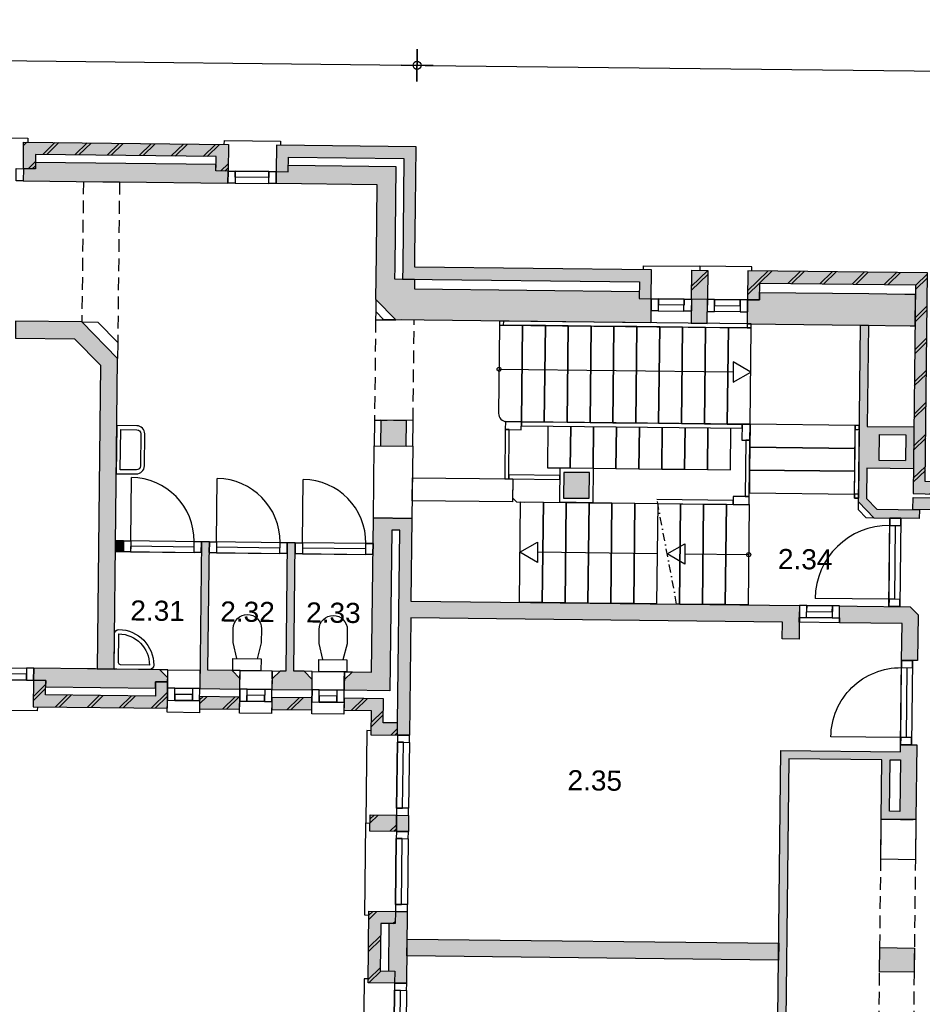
# Model space of a CAD drawing. Header units: millimetres. Extents: x -5500 to 79887, y -71178 to 5500.
# Tile 13 of 14: x 56646 to 67891, y -18722 to -6458. Entities that reach past the tile are written whole.
import ezdxf

# ---------------------------------------------------------------- set-up
doc = ezdxf.new("R2010")
doc.units = ezdxf.units.MM
doc.header["$LTSCALE"] = 100
doc.linetypes.add('2e verdieping_deel 2$0$DASHDOT', pattern=[1, 0.5, -0.25, 0, -0.25])
doc.linetypes.add('2e verdieping_deel 2$0$DASHED2', pattern=[9.525, 6.35, -3.175])
for name, color, linetype in [('2e verdieping_deel 2$0$A--A21--_BUITENWAND', 9, 'Continuous'), ('2e verdieping_deel 2$0$A--L74--', 7, 'Continuous'), ('2e verdieping_deel 2$0$A--T$1A_0_25MM', 4, 'Continuous'), ('2e verdieping_deel 2$1$A--A22--_BINNENWAND', 9, 'Continuous'), ('2e verdieping_deel 2$1$A--L21--_BUITENWAND', 2, 'Continuous'), ('2e verdieping_deel 2$1$A--L22--_BINNENWAND', 2, 'Continuous'), ('2e verdieping_deel 2$1$A--L24--_TRAPPEN', 1, 'Continuous'), ('2e verdieping_deel 2$1$A--L31--_BUITENKOZIJN', 1, 'Continuous'), ('A--M$1A_MAATVOERING', 1, 'Continuous')]:
    doc.layers.add(name, color=color, linetype=linetype)
doc.styles.add('2e verdieping_deel 2$0$TEXT-0_25', font='arial.ttf', dxfattribs={"height": 250})
doc.styles.add('TEXT-0_20', font='arial.ttf', dxfattribs={"height": 200})
doc.dimstyles.new('DIM-2', dxfattribs={"dimscale": 100, "dimtxt": 2, "dimasz": 1, "dimexe": 0, "dimexo": 0, "dimgap": 0, "dimtad": 0, "dimdec": 0, "dimzin": 0, "dimdsep": 46, "dimtxsty": 'TEXT-0_20', "dimblk1": 'MAATPUNT', "dimblk2": 'MAATPUNT', "dimsah": 1, "dimcen": 0, "dimse1": 1, "dimse2": 1, "dimclrd": 9, "dimclre": 1, "dimclrt": 2, "dimazin": 0, "dimtfac": 0.75, "dimtdec": 0, "dimtix": 1, "dimtmove": 2, "dimatfit": 3, "dimfxl": 1, "dimtvp": 1, "dimtolj": 1, "dimtzin": 0, "dimarcsym": 0})
pattern_1 = [(44.3514, (28751.47, -32919.44), (-197.7232, 202.2513), []), (44.3514, (28801.47, -32920), (-197.7232, 202.2513), [])]

# ---------------------------------------------------------------- blocks, each defined once
blk = doc.blocks.new('MAATPUNT')
at = {"color": 9, "linetype": 'Continuous'}
for p, q in [((0, 2), (0, -2)), ((-2, 0), (2, 0))]:
    blk.add_line(p, q, dxfattribs=at)
at = {"color": 1, "linetype": 'Continuous'}
blk.add_circle((0, 0), 0.5, dxfattribs=at)
blk = doc.blocks.new('*D410')
at = {"layer": 'A--M$1A_MAATVOERING', "color": 9, "lineweight": -2}
blk.add_line((29149, -6659), (61497, -7025), dxfattribs=at)
at = {"layer": 'A--M$1A_MAATVOERING', "color": 9, "lineweight": -2, "xscale": 100, "yscale": 100, "zscale": 100}
for p, rotation in [((29049, -6658), 179.351396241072), ((61597, -7026), 359.351396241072)]:
    blk.add_blockref('MAATPUNT', p, dxfattribs=dict(at, rotation=rotation))
at = {"layer": 'A--M$1A_MAATVOERING', "color": 2, "insert": (45325, -6638), "char_height": 200, "attachment_point": 5, "rotation": 359.3514, "style": 'TEXT-0_20'}
blk.add_mtext('\\A1;32550', dxfattribs=at)
blk = doc.blocks.new('*D411')
at = {"layer": 'A--M$1A_MAATVOERING', "color": 9, "lineweight": -2}
blk.add_line((61697, -7027), (78616, -7219), dxfattribs=at)
at = {"layer": 'A--M$1A_MAATVOERING', "color": 9, "lineweight": -2, "xscale": 100, "yscale": 100, "zscale": 100}
for p, rotation in [((61597, -7026), 179.351396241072), ((78716, -7220), 359.351396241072)]:
    blk.add_blockref('MAATPUNT', p, dxfattribs=dict(at, rotation=rotation))
at = {"layer": 'A--M$1A_MAATVOERING', "color": 2, "insert": (70158, -6919), "char_height": 200, "attachment_point": 5, "rotation": 359.3514, "style": 'TEXT-0_20'}
blk.add_mtext('\\A1;17120', dxfattribs=at)
blk = doc.blocks.new('2e verdieping_deel 2$0$bu_koz_1000_2')
at = {"layer": '2e verdieping_deel 2$1$A--L31--_BUITENKOZIJN', "color": 1}
blk.add_lwpolyline([(0, -150), (0, 0)], dxfattribs=at)
for points in [[(0, 0), (0, -150), (90, -150), (90, 0)], [(90, 0), (910, 0), (910, -150), (90, -150)], [(910, 0), (910, -150), (1000, -150), (1000, 0)]]:
    blk.add_lwpolyline(points, close=True, dxfattribs=at)
at = {"layer": '2e verdieping_deel 2$1$A--L31--_BUITENKOZIJN', "color": 9}
blk.add_lwpolyline([(90, -150), (910, -150), (910, -75), (90, -75)], close=True, dxfattribs=at)
blk = doc.blocks.new('2e verdieping_deel 2$0$bi_d_koz_1100')
at = {"layer": '2e verdieping_deel 2$1$A--L31--_BUITENKOZIJN', "color": 9}
blk.add_lwpolyline([(0, -135), (-1100, -135), (-1100, 0), (0, 0)], close=True, dxfattribs=at)
at = {"layer": '2e verdieping_deel 2$1$A--L31--_BUITENKOZIJN', "color": 1}
for points in [[(-1010, -135), (-1010, 0), (-1100, 0), (-1100, -135)], [(0, -135), (0, 0), (-90, 0), (-90, -135)], [(-1010, -135), (-1010, -67.5), (-90, -67.5), (-90, -135)]]:
    blk.add_lwpolyline(points, close=True, dxfattribs=at)
at = {"layer": '2e verdieping_deel 2$1$A--L31--_BUITENKOZIJN', "color": 9}
blk.add_lwpolyline([(-90, -135), (-90, -1055)], dxfattribs=at)
blk.add_arc((-90, -135), 920, 180, 270, dxfattribs=at)
blk = doc.blocks.new('2e verdieping_deel 2$0$bi_d_koz_1050')
at = {"layer": '2e verdieping_deel 2$1$A--L31--_BUITENKOZIJN', "color": 1}
for points in [[(-135, 0), (0, 0), (0, -90), (-135, -90)], [(-135, -960), (-67.5, -960), (-67.5, -90), (-135, -90)], [(-135, -960), (0, -960), (0, -1050), (-135, -1050)]]:
    blk.add_lwpolyline(points, close=True, dxfattribs=at)
at = {"layer": '2e verdieping_deel 2$1$A--L31--_BUITENKOZIJN', "color": 9}
blk.add_lwpolyline([(-135, 0), (-135, -1050), (0, -1050), (0, 0)], close=True, dxfattribs=at)
blk.add_lwpolyline([(-135, -90), (-1005, -90)], dxfattribs=at)
blk.add_arc((-135, -90), 870, 180, 270, dxfattribs=at)
blk = doc.blocks.new('2e verdieping_deel 2$0$74P-WT-H1')
at = {"layer": '2e verdieping_deel 2$0$A--L74--', "color": 1, "linetype": 'Continuous'}
for points in [[(0, 0), (440, 0, -0.41), (495, -55, -0.41), (55, -495, -0.41), (0, -440)], [(55, -80, -0.41), (80, -55), (440, -55, -0.41), (55, -440)]]:
    blk.add_lwpolyline(points, format="xyb", close=True, dxfattribs=at)
blk = doc.blocks.new('2e verdieping_deel 2$0$74P-WC')
at = {"layer": '2e verdieping_deel 2$0$A--L74--', "color": 1, "linetype": 'Continuous'}
blk.add_lwpolyline([(-175, 0), (175, 0), (175, -150), (-175, -150)], close=True, dxfattribs=at)
blk.add_lwpolyline([(125, -150), (175, -350), (175, -525, -1), (-175, -525), (-175, -350), (-125, -150)], format="xyb", dxfattribs=at)

msp = doc.modelspace()

# ---------------------------------------------------------------- hatches: boundary and pattern name
at = {"layer": '2e verdieping_deel 2$0$A--A21--_BUITENWAND'}
h = msp.add_hatch(dxfattribs=at)
h.set_pattern_fill('BAKSTEEN', color=256, scale=100, angle=359.3514, style=0)
h.set_pattern_definition(pattern_1)
h.paths.add_polyline_path([(59245.4, -8013), (56695.5, -7984.2), (56691.8, -8314.2), (56841.8, -8315.8), (56843.8, -8135.9), (59093.7, -8161.3), (59091.6, -8341.3), (59241.6, -8343)])
for points in [[(59245.4, -8013), (56695.5, -7984.2), (56691.8, -8314.2), (56841.8, -8315.8), (56843.8, -8135.9), (59093.7, -8161.3), (59091.6, -8341.3), (59241.6, -8343)], [(61418.2, -9537.7), (61416.6, -9687.7), (61566.5, -9689.4), (64366.4, -9721.1), (64365, -9841.1), (64364, -9931.1), (64514, -9932.8), (64518.1, -9572.8), (64418.1, -9571.7), (61568.2, -9539.4), (61569.9, -9389.4), (61576.7, -8789.5), (61585.2, -8039.5), (59895.3, -8020.4), (59845.3, -8019.8), (59841.6, -8349.8), (59991.6, -8351.5), (59992.5, -8271.5), (59993.6, -8171.5), (61433.5, -8187.8)], [(65218, -9580.7), (65018, -9578.5), (65013.9, -9938.5), (65213.9, -9940.7)], [(67926.7, -12361.6), (68456.7, -12367.6), (68458.4, -12217.6), (67928.4, -12211.6), (67957.8, -9611.8), (65718, -9586.4), (65713.9, -9946.4), (65863.9, -9948.1), (65866.3, -9738.1), (67806.1, -9760.1), (67776.7, -12359.9)], [(56819.7, -14686), (56815.9, -15016), (58485.8, -15034.9), (58489.6, -14704.9), (58339.6, -14703.2), (58337.5, -14883.2), (56967.6, -14867.7), (56969.7, -14687.7)], [(58887.5, -14889.4), (58885.8, -15039.4), (59385.8, -15045.1), (59387.5, -14895.1)], [(59787.4, -14899.6), (59785.8, -15049.6), (60285.7, -15055.3), (60287.4, -14905.3)], [(61022.3, -15363.6), (61352.3, -15367.4), (61354, -15217.4), (61174, -15215.3), (61177.4, -14915.4), (60687.4, -14909.8), (60685.7, -15059.8), (61025.7, -15063.6)], [(61340.9, -16367.3), (61011, -16363.6), (61008.7, -16563.5), (61338.7, -16567.3)], [(60987.3, -18453.4), (61317.3, -18457.2), (61319, -18307.2), (61139, -18305.1), (61145.7, -17715.2), (61325.7, -17717.2), (61327.3, -17567.2), (60997.4, -17563.5)]]:
    msp.add_hatch(color=8, dxfattribs=at).paths.add_polyline_path(points)
h = msp.add_hatch(dxfattribs=at)
h.set_pattern_fill('BAKSTEEN', color=256, scale=100, angle=359.3514, style=0)
h.set_pattern_definition([(44.3514, (29201.45, -32924.54), (-197.7232, 202.2513), []), (44.3514, (29251.44, -32925.1), (-197.7232, 202.2513), [])])
h.paths.add_polyline_path([(65218, -9580.7), (65018, -9578.5), (65013.9, -9938.5), (65213.9, -9940.7)])
h = msp.add_hatch(dxfattribs=at)
h.set_pattern_fill('BAKSTEEN', color=256, scale=100, angle=359.3514, style=0)
h.set_pattern_definition(pattern_1)
h.paths.add_polyline_path([(67926.7, -12361.6), (68456.7, -12367.6), (68458.4, -12217.6), (67928.4, -12211.6), (67957.8, -9611.8), (65718, -9586.4), (65713.9, -9946.4), (65863.9, -9948.1), (65866.3, -9738.1), (67806.1, -9760.1), (67776.7, -12359.9)])
h = msp.add_hatch(dxfattribs=at)
h.set_pattern_fill('BAKSTEEN', color=256, scale=100, angle=359.3514, style=0)
h.set_pattern_definition([(44.3514, (36660.97, -33008.98), (-197.7232, 202.2513), []), (44.3514, (36710.96, -33009.55), (-197.7232, 202.2513), [])])
h.paths.add_polyline_path([(56819.7, -14686), (56815.9, -15016), (58485.8, -15034.9), (58489.6, -14704.9), (58339.6, -14703.2), (58337.5, -14883.2), (56967.6, -14867.7), (56969.7, -14687.7)])
h = msp.add_hatch(dxfattribs=at)
h.set_pattern_fill('BAKSTEEN', color=256, scale=100, angle=359.3514, style=0)
h.set_pattern_definition(pattern_1)
h.paths.add_polyline_path([(58887.5, -14889.4), (58885.8, -15039.4), (59385.8, -15045.1), (59387.5, -14895.1)])
h = msp.add_hatch(dxfattribs=at)
h.set_pattern_fill('BAKSTEEN', color=256, scale=100, angle=359.3514, style=0)
h.set_pattern_definition(pattern_1)
h.paths.add_polyline_path([(59787.4, -14899.6), (59785.8, -15049.6), (60285.7, -15055.3), (60287.4, -14905.3)])
h = msp.add_hatch(dxfattribs=at)
h.set_pattern_fill('BAKSTEEN', color=256, scale=100, angle=359.3514, style=0)
h.set_pattern_definition(pattern_1)
h.paths.add_polyline_path([(60687.4, -14909.8), (60685.7, -15059.8), (61025.7, -15063.6), (61022.3, -15363.6), (61352.3, -15367.4), (61354, -15217.4), (61174, -15215.3), (61177.4, -14915.4)])
h = msp.add_hatch(dxfattribs=at)
h.set_pattern_fill('BAKSTEEN', color=256, scale=100, angle=359.3514, style=0)
h.set_pattern_definition(pattern_1)
h.paths.add_polyline_path([(61340.9, -16367.3), (61011, -16363.6), (61008.7, -16563.5), (61338.7, -16567.3)])
h = msp.add_hatch(dxfattribs=at)
h.set_pattern_fill('BAKSTEEN', color=256, scale=100, angle=359.3514, style=0)
h.set_pattern_definition(pattern_1)
h.paths.add_polyline_path([(60987.3, -18453.4), (61317.3, -18457.2), (61319, -18307.2), (61139, -18305.1), (61145.7, -17715.2), (61325.7, -17717.2), (61327.3, -17567.2), (60997.4, -17563.5)])
at = {"layer": '2e verdieping_deel 2$1$A--A22--_BINNENWAND'}
for points in [[(56691.8, -8314.2), (56690.1, -8464.1), (57680, -8475.3), (57890, -8477.7), (59239.9, -8493), (59241.6, -8343), (59091.6, -8341.3), (59092.5, -8261.3), (56842.7, -8235.9), (56841.8, -8315.8)], [(61566.5, -9689.4), (61416.6, -9687.7), (61316.6, -9686.6), (61318.3, -9536.6), (61332.4, -8286.7), (59992.5, -8271.5), (59991.6, -8351.5), (59841.6, -8349.8), (59839.9, -8499.8), (61099.8, -8514.1), (61090, -9384), (61083.6, -9944), (61330.8, -10196.8), (61560.8, -10199.4), (62625.7, -10211.4), (62675.7, -10212), (64510.6, -10232.8), (64512.3, -10082.8), (64514, -9932.8), (64364, -9931.1), (64365, -9841.1), (61565.2, -9809.4)], [(65713.9, -9946.4), (65710.5, -10246.4), (67120.4, -10262.3), (67740.4, -10269.3), (67800.4, -10270), (67804.8, -9880.1), (67674.8, -9878.6), (67224.8, -9873.5), (65864.9, -9858.1), (65863.9, -9948.1)], [(65013.9, -9938.5), (65010.5, -10238.4), (65210.5, -10240.7), (65213.9, -9940.7)], [(56592.9, -10423.2), (57330.9, -10431.5), (57654.1, -10762.2), (57611.3, -14545), (57821.3, -14547.3), (57865.1, -10677.6), (57420.2, -10222.5), (56595.3, -10213.2)], [(61146.6, -11444.8), (61143, -11764.8), (61463, -11768.4), (61466.6, -11448.4)], [(63740.8, -12419.2), (63744.4, -12099.2), (63424.4, -12095.6), (63420.8, -12415.6)], [(68456.1, -12417.6), (68456.7, -12367.6), (68306.7, -12365.9), (68306.1, -12415.9), (67776.1, -12409.9), (67774.4, -12559.9), (67854.4, -12560.8), (68404.4, -12567), (68454.4, -12567.6)], [(61352.3, -15367.4), (61502.2, -15369.1), (61518.8, -13909.2), (66148.5, -13961.6), (66146.1, -14171.5), (66356.1, -14173.9), (66358.5, -13963.9), (66359.1, -13903.9), (66360.8, -13754), (65720.9, -13746.7), (65435.9, -13743.5), (65150.9, -13740.3), (64865.9, -13737), (64830.9, -13736.6), (64581, -13733.8), (64296, -13730.6), (64011, -13727.4), (63726, -13724.1), (63441, -13720.9), (63156, -13717.7), (62871.1, -13714.4), (61521.1, -13699.2), (61532.8, -12669.2), (61052.8, -12663.8), (61049.2, -12983.8), (61047.7, -13118.8), (61031.1, -14583.7), (60791.1, -14581), (60690, -14679.8), (60688.5, -14809.8), (61258.5, -14816.3), (61281.1, -12816.4), (61381.1, -12817.5), (61354, -15217.4)], [(57939.4, -12948.6), (57839.4, -12947.4), (57837.9, -13082.4), (57937.9, -13083.6)], [(58909.4, -12959.6), (58888.6, -14789.4), (59388.6, -14795.1), (59390.1, -14665.1), (59291.2, -14564), (58991.2, -14560.6), (59009.3, -12960.7)], [(59979.3, -12971.7), (59961.2, -14571.6), (59891.2, -14570.8), (59790.1, -14669.6), (59788.6, -14799.6), (60288.5, -14805.3), (60290, -14675.3), (60191.2, -14574.2), (60061.2, -14572.7), (60079.3, -12972.8)], [(67610.8, -13768.1), (67475.8, -13766.6), (67080.8, -13762.1), (66860.8, -13759.6), (66859.1, -13909.6), (66858.4, -13969.6), (67638.4, -13978.4), (67633.2, -14438.4), (67768.2, -14439.9), (67833.2, -14440.7), (67839.6, -13870.7), (67740.8, -13769.6)], [(56821.4, -14536), (56819.7, -14686), (56969.7, -14687.7), (56968.8, -14767.7), (58338.7, -14783.2), (58339.6, -14703.2), (58489.6, -14704.9), (58490.1, -14654.9), (58391.3, -14553.8), (57591.3, -14544.7), (57491.3, -14543.6)], [(61490.9, -16369), (61340.9, -16367.3), (61338.7, -16567.3), (61488.7, -16569)], [(61327.3, -17567.2), (61325.7, -17717.2), (61245.7, -17716.3), (61239, -18306.3), (61319, -18307.2), (61317.3, -18457.2), (61467.3, -18458.9), (61477.3, -17568.9)], [(66103.2, -17961.3), (61473.5, -17908.9), (61471.1, -18118.9), (66100.8, -18171.3)], [(67792.6, -18020.4), (67362.7, -18015.6), (67359.3, -18315.5), (67789.2, -18320.4)]]:
    msp.add_hatch(color=256, dxfattribs=at).paths.add_polyline_path(points)
h = msp.add_hatch(color=256, dxfattribs=at)
h.paths.add_polyline_path([(67488.2, -12666.6), (67623.2, -12668.2), (67853.2, -12670.8), (67854.4, -12560.8), (67774.4, -12559.9), (67325.9, -12554.8), (67196, -12421.9), (67200.3, -12043.3), (67780.2, -12049.9), (67786.1, -11529.9), (67206.1, -11523.4), (67220.4, -10263.5), (67120.4, -10262.3), (67106.3, -11512.2), (67105.7, -11562.2), (67099, -12152.2), (67096.6, -12367.2), (67096, -12417.2), (67095.5, -12462.2), (67293.2, -12664.4)])
h.paths.add_polyline_path([(67351.4, -11945.1), (67355, -11625.1), (67685, -11628.8), (67681.4, -11948.8)], flags=16)
h = msp.add_hatch(color=256, dxfattribs=at)
h.paths.add_polyline_path([(66073.5, -20581.1), (66208.5, -20582.7), (66283.5, -20583.5), (66284.9, -20463.5), (67334.8, -20475.4), (67434.8, -20476.5), (67433.8, -20566.5), (67763.8, -20570.3), (67771.1, -19920.3), (67341.2, -19915.4), (67335.9, -20375.4), (66176, -20362.3), (66229.2, -15662.6), (67389.1, -15675.7), (67380.8, -16415.7), (67810.7, -16420.5), (67821.3, -15490.6), (67621.3, -15488.3), (67620.3, -15578.3), (66130.4, -15561.5), (66103.2, -17961.3), (66100.8, -18171.3), (66076, -20361.2), (66074.9, -20461.1)])
h.paths.add_polyline_path([(67440, -20016.6), (67570, -20018), (67565.9, -20378), (67435.9, -20376.5)], flags=16)
h.paths.add_polyline_path([(67489.1, -15676.8), (67619.1, -15678.3), (67611.9, -16318.3), (67481.9, -16316.8)], flags=16)

# ---------------------------------------------------------------- linework, layer by layer
at = {"layer": '2e verdieping_deel 2$0$A--L74--', "color": 1, "linetype": 'Continuous'}
for points in [[(57848.9, -12112.5), (58098.9, -12115.3, 0.41), (58200, -12016.5), (58204.5, -11616.5, 0.41), (58105.7, -11515.4), (57855.7, -11512.5)], [(57899.4, -12063.1), (57905.1, -11563.1), (58105.1, -11565.4, -0.41), (58154.5, -11615.9), (58150, -12015.9, -0.41), (58099.4, -12065.3)]]:
    msp.add_lwpolyline(points, format="xyb", close=True, dxfattribs=at)
at = {"layer": '2e verdieping_deel 2$1$A--L21--_BUITENWAND'}
for points in [[(56695.5, -7984.2), (59245.4, -8013), (59241.6, -8343), (59091.6, -8341.3), (59093.7, -8161.3), (56843.8, -8135.9), (56841.8, -8315.8), (56691.8, -8314.2)], [(61418.2, -9537.7), (61416.6, -9687.7), (64366.4, -9721.1), (64364, -9931.1), (64514, -9932.8), (64518.1, -9572.8), (61568.2, -9539.4), (61569.9, -9389.4), (61576.7, -8789.5), (61576.7, -8789.5), (61585.2, -8039.5), (59845.3, -8019.8), (59841.6, -8349.8), (59991.6, -8351.5), (59993.6, -8171.5), (61433.5, -8187.8)], [(56691.8, -8314.2), (56690.1, -8464.1), (57680, -8475.3), (57680, -8475.3), (57890, -8477.7), (57890, -8477.7), (59239.9, -8493), (59241.6, -8343), (59091.6, -8341.3), (59092.5, -8261.3), (56842.7, -8235.9), (56841.8, -8315.8)], [(61565.2, -9809.4), (64365, -9841.1), (64364, -9931.1), (64514, -9932.8), (64510.6, -10232.8), (61330.8, -10196.8), (61083.6, -9944), (61090, -9384), (61099.8, -8514.1), (59839.9, -8499.8), (59839.9, -8499.8), (59841.6, -8349.8), (59991.6, -8351.5), (59992.5, -8271.5), (61332.4, -8286.7), (61318.3, -9536.6), (61316.6, -9686.6), (61566.5, -9689.4)], [(65018, -9578.5), (65218, -9580.7), (65213.9, -9940.7), (65013.9, -9938.5)], [(67926.7, -12361.6), (68456.7, -12367.6), (68458.4, -12217.6), (67928.4, -12211.6), (67957.8, -9611.8), (65718, -9586.4), (65713.9, -9946.4), (65863.9, -9948.1), (65866.3, -9738.1), (67806.1, -9760.1), (67776.7, -12359.9), (67776.7, -12359.9)], [(65713.9, -9946.4), (65710.5, -10246.4), (67120.4, -10262.3), (67120.4, -10262.3), (67740.4, -10269.3), (67740.4, -10269.3), (67800.4, -10270), (67804.8, -9880.1), (67674.8, -9878.6), (67674.8, -9878.6), (67224.8, -9873.5), (67224.8, -9873.5), (65864.9, -9858.1), (65863.9, -9948.1)], [(65013.9, -9938.5), (65010.5, -10238.4), (65210.5, -10240.7), (65213.9, -9940.7)], [(56592.9, -10423.2), (57330.9, -10431.5), (57654.1, -10762.2), (57611.3, -14545), (57821.3, -14547.3), (57865.1, -10677.6), (57420.2, -10222.5), (56595.3, -10213.2)], [(61146.6, -11444.8), (61143, -11764.8), (61463, -11768.4), (61466.6, -11448.4)], [(63740.8, -12419.2), (63744.4, -12099.2), (63424.4, -12095.6), (63420.8, -12415.6)], [(68456.7, -12367.6), (68454.4, -12567.6), (67774.4, -12559.9), (67776.1, -12409.9), (68306.1, -12415.9), (68306.7, -12365.9)], [(57939.4, -12948.6), (57839.4, -12947.4), (57837.9, -13082.4), (57937.9, -13083.6)], [(58909.4, -12959.6), (58888.6, -14789.4), (59388.6, -14795.1), (59390.1, -14665.1), (59291.2, -14564), (58991.2, -14560.6), (59009.3, -12960.7)], [(59979.3, -12971.7), (59961.2, -14571.6), (59891.2, -14570.8), (59790.1, -14669.6), (59788.6, -14799.6), (60288.5, -14805.3), (60290, -14675.3), (60191.2, -14574.2), (60061.2, -14572.7), (60079.3, -12972.8)], [(66860.8, -13759.6), (67080.8, -13762.1), (67740.8, -13769.6), (67839.6, -13870.7), (67833.2, -14440.7), (67633.2, -14438.4), (67638.4, -13978.4), (66858.4, -13969.6)], [(56821.4, -14536), (56819.7, -14686), (56969.7, -14687.7), (56968.8, -14767.7), (58338.7, -14783.2), (58339.6, -14703.2), (58489.6, -14704.9), (58490.1, -14654.9), (58391.3, -14553.8), (57591.3, -14544.7), (57591.3, -14544.7), (57491.3, -14543.6), (57491.3, -14543.6)], [(56819.7, -14686), (56815.9, -15016), (58485.8, -15034.9), (58489.6, -14704.9), (58339.6, -14703.2), (58337.5, -14883.2), (56967.6, -14867.7), (56969.7, -14687.7)], [(58887.5, -14889.4), (58885.8, -15039.4), (59385.8, -15045.1), (59387.5, -14895.1)], [(59787.4, -14899.6), (59785.8, -15049.6), (60285.7, -15055.3), (60287.4, -14905.3)], [(60687.4, -14909.8), (60685.7, -15059.8), (61025.7, -15063.6), (61022.3, -15363.6), (61352.3, -15367.4), (61354, -15217.4), (61174, -15215.3), (61177.4, -14915.4), (60687.4, -14909.8)], [(66074.9, -20461.1), (66076, -20361.2), (66130.4, -15561.5), (67620.3, -15578.3), (67621.3, -15488.3), (67821.3, -15490.6), (67810.7, -16420.5), (67380.8, -16415.7), (67389.1, -15675.7), (66229.2, -15662.6), (66176, -20362.3), (67335.9, -20375.4), (67341.2, -19915.4), (67771.1, -19920.3), (67763.8, -20570.3), (67433.8, -20566.5), (67434.8, -20476.5), (67334.8, -20475.4), (66284.9, -20463.5), (66283.5, -20583.5), (66073.5, -20581.1)], [(67489.1, -15676.8), (67619.1, -15678.3), (67611.9, -16318.3), (67481.9, -16316.8)], [(61011, -16363.6), (61340.9, -16367.3), (61338.7, -16567.3), (61008.7, -16563.5)], [(61340.9, -16367.3), (61490.9, -16369), (61488.7, -16569), (61338.7, -16567.3)], [(61317.3, -18457.2), (60987.3, -18453.4), (60997.4, -17563.5), (61327.3, -17567.2), (61325.7, -17717.2), (61145.7, -17715.2), (61139, -18305.1), (61319, -18307.2)], [(61327.3, -17567.2), (61325.7, -17717.2), (61245.7, -17716.3), (61239, -18306.3), (61319, -18307.2), (61317.3, -18457.2), (61467.3, -18458.9), (61477.3, -17568.9), (61327.3, -17567.2)], [(61473.5, -17908.9), (66103.2, -17961.3), (66100.8, -18171.3), (61471.1, -18118.9)], [(67362.7, -18015.6), (67792.6, -18020.4), (67789.2, -18320.4), (67359.3, -18315.5)]]:
    msp.add_lwpolyline(points, close=True, dxfattribs=at)
at = {"layer": '2e verdieping_deel 2$1$A--L21--_BUITENWAND', "color": 9, "linetype": '2e verdieping_deel 2$0$DASHED2', "ltscale": 0.25}
for points in [[(57440.1, -8472.6), (57420.2, -10222.5)], [(57890, -8477.7), (57865.1, -10677.6)], [(61081.9, -10094), (61080.8, -10194), (61180.8, -10195.1)]]:
    msp.add_lwpolyline(points, dxfattribs=at)
at = {"layer": '2e verdieping_deel 2$1$A--L21--_BUITENWAND', "color": 1}
for points in [[(57420.2, -10222.5), (57620.2, -10224.8), (57867.4, -10477.6), (57865.1, -10677.6)], [(67293.2, -12664.4), (67193.2, -12663.3), (67094.4, -12562.2), (67095.5, -12462.2)], [(58490.1, -14654.9), (58491.3, -14554.9), (58391.3, -14553.8)], [(59390.1, -14665.1), (59391.2, -14565.1), (59291.2, -14564)], [(59790.1, -14669.6), (59791.2, -14569.6), (59891.2, -14570.8)], [(60290, -14675.3), (60291.2, -14575.3), (60191.2, -14574.2)], [(60690, -14679.8), (60691.1, -14579.8), (60791.1, -14581)]]:
    msp.add_lwpolyline(points, dxfattribs=at)
at = {"layer": '2e verdieping_deel 2$1$A--L21--_BUITENWAND', "color": 9, "linetype": '2e verdieping_deel 2$0$DASHED2', "ltscale": 0.25}
for points in [[(61066.6, -11443.9), (61546.6, -11449.3), (61560.8, -10199.4), (61080.8, -10194)], [(67380.8, -16415.7), (67810.7, -16420.5), (67771.1, -19920.3), (67341.2, -19915.4)]]:
    msp.add_lwpolyline(points, close=True, dxfattribs=at)
at = {"layer": '2e verdieping_deel 2$1$A--L21--_BUITENWAND'}
for points in [[(67780.2, -12049.9), (67200.3, -12043.3), (67196, -12421.9), (67325.9, -12554.8), (67854.4, -12560.8), (67853.2, -12670.8), (67293.2, -12664.4), (67095.5, -12462.2), (67099, -12152.2), (67120.4, -10262.3), (67220.4, -10263.5), (67206.1, -11523.4), (67786.1, -11529.9)], [(67355, -11625.1), (67351.4, -11945.1)], [(67355, -11625.1), (67685, -11628.8)], [(67685, -11628.8), (67681.4, -11948.8)], [(67351.4, -11945.1), (67681.4, -11948.8)], [(66360.8, -13754), (66356.1, -14173.9), (66146.1, -14171.5), (66148.5, -13961.6), (61518.8, -13909.2), (61502.2, -15369.1), (61352.3, -15367.4), (61354, -15217.4), (61354, -15217.4), (61381.1, -12817.5), (61281.1, -12816.4), (61258.5, -14816.3), (60688.5, -14809.8), (60690, -14679.8), (60791.1, -14581), (61031.1, -14583.7), (61052.8, -12663.8), (61532.8, -12669.2), (61521.1, -13699.2), (66360.8, -13754)]]:
    msp.add_lwpolyline(points, dxfattribs=at)
at = {"layer": '2e verdieping_deel 2$1$A--L21--_BUITENWAND', "color": 1}
for points in [[(61063, -11763.9), (61543, -11769.3), (61546.6, -11449.3), (61066.6, -11443.9)], [(61063, -11763.9), (61543, -11769.3), (61532.8, -12669.2), (61052.8, -12663.8)], [(67380.8, -16415.7), (67810.7, -16420.5), (67805.1, -16920.5), (67375.1, -16915.6)]]:
    msp.add_lwpolyline(points, close=True, dxfattribs=at)
at = {"layer": '2e verdieping_deel 2$1$A--L22--_BINNENWAND', "color": 1}
for points in [[(61083.6, -9944), (61081.9, -10094), (61180.8, -10195.1), (61330.8, -10196.8)], [(62786.9, -12313.4), (62785.8, -12413.4), (62835.2, -12464), (62935.2, -12465.1)]]:
    msp.add_lwpolyline(points, dxfattribs=at)
at = {"layer": '2e verdieping_deel 2$1$A--L24--_TRAPPEN'}
msp.add_lwpolyline([(62711.5, -11462.5), (62896.5, -11464.6), (62910.1, -10264.7), (62625.1, -10261.4), (62612.7, -11361.4, 0.4142136)], format="xyb", close=True, dxfattribs=at)
for points in [[(62675.7, -10212), (62625.7, -10211.4), (62625.1, -10261.4), (62675.1, -10262)], [(65760.5, -10246.9), (62625.7, -10211.4), (62625.1, -10261.4), (65759.9, -10296.9)], [(62896.5, -11464.6), (63181.5, -11467.8), (63195.1, -10267.9), (62910.1, -10264.7)], [(63181.5, -11467.8), (63466.5, -11471), (63480.1, -10271.1), (63195.1, -10267.9)], [(63466.5, -11471), (63751.5, -11474.3), (63765.1, -10274.3), (63480.1, -10271.1)], [(63751.5, -11474.3), (64036.5, -11477.5), (64050, -10277.6), (63765.1, -10274.3)], [(64036.5, -11477.5), (64321.4, -11480.7), (64335, -10280.8), (64050, -10277.6)], [(64321.4, -11480.7), (64606.4, -11483.9), (64620, -10284), (64335, -10280.8)], [(64606.4, -11483.9), (64891.4, -11487.2), (64905, -10287.3), (64620, -10284)], [(64891.4, -11487.2), (65176.4, -11490.4), (65190, -10290.5), (64905, -10287.3)], [(65176.4, -11490.4), (65461.4, -11493.6), (65475, -10293.7), (65190, -10290.5)], [(65461.4, -11493.6), (65746.3, -11496.9), (65759.9, -10296.9), (65475, -10293.7)], [(65760.5, -10246.9), (65710.5, -10246.4), (65709.9, -10296.4), (65759.9, -10296.9)], [(62695.4, -11562.3), (62895.4, -11564.6), (62896.5, -11464.6), (62696.5, -11462.3)], [(65646.4, -11495.7), (62896.5, -11464.6), (62896, -11514.6), (65645.8, -11545.7)], [(65646.4, -11495.7), (65644.1, -11695.7), (65744.1, -11696.8), (65746.3, -11496.9)], [(65746.3, -11496.9), (65743.1, -11781.8), (67053, -11796.7), (67056.3, -11511.7)], [(67106.3, -11512.2), (67056.3, -11511.7), (67055.7, -11561.7), (67105.7, -11562.2)], [(62738.4, -12177.8), (62745.4, -11562.9), (62695.4, -11562.3), (62688.5, -12177.3)], [(67046, -12416.6), (67055.7, -11561.7), (67105.7, -11562.2), (67096, -12417.2)], [(65736.2, -12396.8), (65744.1, -11696.8), (65694.1, -11696.3), (65686.2, -12396.2)], [(65743.1, -11781.8), (65739.9, -12066.8), (67049.8, -12081.6), (67053, -11796.7)], [(63374, -12135), (62739, -12127.9), (62738.4, -12177.8), (63373.4, -12185)], [(63790.2, -12469.8), (63795, -12049.8), (63375, -12045), (63370.2, -12465)], [(65739.9, -12066.8), (65736.7, -12351.8), (67046.6, -12366.6), (67049.8, -12081.6)], [(62788.4, -12178.4), (62785.2, -12463.4), (61535.3, -12449.2), (61538.5, -12164.3)], [(67096.6, -12367.2), (67046.6, -12366.6), (67046, -12416.6), (67096, -12417.2)], [(62885.2, -12464.5), (63170.2, -12467.8), (63156, -13717.7), (62871.1, -13714.4)], [(63170.2, -12467.8), (63455.2, -12471), (63441, -13720.9), (63156, -13717.7)], [(63455.2, -12471), (63740.2, -12474.2), (63726, -13724.1), (63441, -13720.9)], [(63740.2, -12474.2), (64025.1, -12477.4), (64011, -13727.4), (63726, -13724.1)], [(64025.1, -12477.4), (64310.1, -12480.7), (64296, -13730.6), (64011, -13727.4)], [(64310.1, -12480.7), (64595.1, -12483.9), (64581, -13733.8), (64296, -13730.6)], [(64880.1, -12487.1), (65165.1, -12490.3), (65150.9, -13740.3), (64865.9, -13737)], [(65165.1, -12490.3), (65450, -12493.6), (65435.9, -13743.5), (65150.9, -13740.3)], [(65450, -12493.6), (65735, -12496.8), (65720.9, -13746.7), (65435.9, -13743.5)], [(65736.2, -12396.8), (65536.2, -12394.5), (65535, -12494.5), (65735, -12496.8)]]:
    msp.add_lwpolyline(points, close=True, dxfattribs=at)
at = {"layer": '2e verdieping_deel 2$1$A--L24--_TRAPPEN', "color": 9}
for points in [[(65533, -10971.5), (65753.7, -10847.4), (65535.9, -10718.3)], [(63096, -13218.6), (62878.1, -13089.5), (63098.9, -12965.4)], [(64931, -13239.8), (64713.1, -13110.8), (64933.8, -12986.6)]]:
    msp.add_lwpolyline(points, close=True, dxfattribs=at)
for points in [[(62618.9, -10811.9), (65534.4, -10844.9)], [(63225.9, -11518.3), (63220.1, -12038.3), (63505, -12041.5), (63510.9, -11521.5)], [(63510.9, -11521.5), (63505, -12041.5), (63790, -12044.7), (63795.9, -11524.8)], [(63795.9, -11524.8), (63790, -12044.7), (64075, -12048), (64080.9, -11528)], [(64080.9, -11528), (64075, -12048), (64360, -12051.2), (64365.9, -11531.2)], [(64365.9, -11531.2), (64360, -12051.2), (64645, -12054.4), (64650.9, -11534.5)], [(64650.9, -11534.5), (64645, -12054.4), (64929.9, -12057.6), (64935.8, -11537.7)], [(64935.8, -11537.7), (64929.9, -12057.6), (65214.9, -12060.9), (65220.8, -11540.9)], [(65220.8, -11540.9), (65214.9, -12060.9), (65499.9, -12064.1), (65505.8, -11544.1)], [(64588, -13108.8), (63097.4, -13092)], [(65727.9, -13122.2), (64932.4, -13113.2)]]:
    msp.add_lwpolyline(points, dxfattribs=at)
at = {"layer": '2e verdieping_deel 2$1$A--L24--_TRAPPEN', "linetype": '2e verdieping_deel 2$0$DASHDOT', "ltscale": 2}
msp.add_lwpolyline([(64830.9, -13736.6), (64585.7, -12433.8)], dxfattribs=at)
at = {"layer": '2e verdieping_deel 2$1$A--L24--_TRAPPEN'}
for points in [[(64595.1, -12483.9), (65535, -12494.5), (65535.6, -12444.5), (64585.7, -12433.8)], [(64595.1, -12483.9), (64880.1, -12487.1), (64865.9, -13737), (64830.9, -13736.6)]]:
    msp.add_lwpolyline(points, dxfattribs=at)
at = {"layer": '2e verdieping_deel 2$1$A--L24--_TRAPPEN', "color": 9}
for centre in [(62618.9, -10811.4), (65728, -13121.7)]:
    msp.add_circle(centre, 25, dxfattribs=at)
at = {"layer": '2e verdieping_deel 2$1$A--L31--_BUITENKOZIJN'}
for points in [[(56045.6, -7976.8), (56046.1, -7926.8), (56746.1, -7934.7), (56745.5, -7984.7)], [(59195.4, -8012.5), (59195.9, -7962.5), (59895.9, -7970.4), (59895.3, -8020.4)], [(64418.1, -9571.7), (64418.6, -9521.7), (65118.6, -9529.6), (65118, -9579.6)], [(65768, -9587), (65768.5, -9537), (65118.6, -9529.6), (65118, -9579.6)], [(56865.9, -15016.6), (56865.4, -15066.5), (55765.2, -15054.1), (55765.8, -15004.1)], [(61022.8, -15313.6), (60972.8, -15313.1), (60959.8, -16463), (61009.8, -16463.6)], [(60996.8, -17613.5), (60946.8, -17612.9), (60959.8, -16463), (61009.8, -16463.6)], [(60987.9, -18403.4), (60937.9, -18402.9), (60924.8, -19552.8), (60974.8, -19553.4)]]:
    msp.add_lwpolyline(points, dxfattribs=at)
at = {"layer": '2e verdieping_deel 2$1$A--L31--_BUITENKOZIJN', "color": 1}
for points in [[(56600.1, -8463.1), (56601.8, -8313.1), (56691.8, -8314.2), (56690.1, -8464.1)], [(59239.9, -8493), (59241.6, -8343), (59331.6, -8344), (59329.9, -8494)], [(59329.9, -8494), (59749.9, -8498.8), (59751.6, -8348.8), (59331.6, -8344)], [(59749.9, -8498.8), (59751.6, -8348.8), (59841.6, -8349.8), (59839.9, -8499.8)], [(64512.3, -10082.8), (64514, -9932.8), (64604, -9933.8), (64602.3, -10083.8)], [(64602.3, -10083.8), (64922.3, -10087.4), (64923.9, -9937.4), (64604, -9933.8)], [(64922.3, -10087.4), (64923.9, -9937.4), (65013.9, -9938.5), (65012.2, -10088.5)], [(65302.2, -10091.7), (65303.9, -9941.7), (65213.9, -9940.7), (65212.2, -10090.7)], [(65622.2, -10095.4), (65302.2, -10091.7), (65303.9, -9941.7), (65623.9, -9945.4)], [(65712.2, -10096.4), (65713.9, -9946.4), (65623.9, -9945.4), (65622.2, -10095.4)], [(57937.9, -13083.6), (57939.4, -12948.6), (58029.4, -12949.6), (58027.9, -13084.6)], [(58817.8, -13093.5), (58819.4, -12958.5), (58909.4, -12959.6), (58907.8, -13094.5)], [(59007.8, -13095.7), (59009.3, -12960.7), (59099.3, -12961.7), (59097.8, -13096.7)], [(59887.8, -13105.6), (59889.3, -12970.6), (59979.3, -12971.7), (59977.8, -13106.7)], [(60077.8, -13107.8), (60079.3, -12972.8), (60169.3, -12973.8), (60167.7, -13108.8)], [(60957.7, -13117.7), (60959.2, -12982.8), (61049.2, -12983.8), (61047.7, -13118.8)], [(58817.8, -13093.5), (58818.6, -13026), (58028.6, -13017.1), (58027.9, -13084.6)], [(59887.8, -13105.6), (59888.5, -13038.1), (59098.6, -13029.2), (59097.8, -13096.7)], [(60957.7, -13117.7), (60958.5, -13050.3), (60168.5, -13041.3), (60167.7, -13108.8)], [(66449.1, -13905), (66450.8, -13755), (66360.8, -13754), (66359.1, -13903.9)], [(66769.1, -13908.6), (66449.1, -13905), (66450.8, -13755), (66770.8, -13758.6)], [(66859.1, -13909.6), (66860.8, -13759.6), (66770.8, -13758.6), (66769.1, -13908.6)], [(66359.1, -13903.9), (66859.1, -13909.6), (66858.4, -13969.6), (66358.5, -13963.9)], [(58488.7, -14784.9), (58487, -14934.9), (58577, -14935.9), (58578.7, -14785.9)], [(58578.7, -14785.9), (58798.6, -14788.4), (58796.9, -14938.4), (58577, -14935.9)], [(58798.6, -14788.4), (58796.9, -14938.4), (58886.9, -14939.4), (58888.6, -14789.4)], [(59388.6, -14795.1), (59386.9, -14945.1), (59476.9, -14946.1), (59478.6, -14796.1)], [(59478.6, -14796.1), (59698.6, -14798.6), (59696.9, -14948.6), (59476.9, -14946.1)], [(59698.6, -14798.6), (59696.9, -14948.6), (59786.9, -14949.6), (59788.6, -14799.6)], [(60288.5, -14805.3), (60286.9, -14955.3), (60376.8, -14956.3), (60378.5, -14806.3)], [(60378.5, -14806.3), (60598.5, -14808.8), (60596.8, -14958.8), (60376.8, -14956.3)], [(60598.5, -14808.8), (60596.8, -14958.8), (60686.8, -14959.8), (60688.5, -14809.8)]]:
    msp.add_lwpolyline(points, close=True, dxfattribs=at)
for points in [[(59241.6, -8343), (59239.9, -8493)], [(64514, -9932.8), (64512.3, -10082.8)], [(65713.9, -9946.4), (65712.2, -10096.4)], [(58487, -14934.9), (58488.7, -14784.9)], [(59386.9, -14945.1), (59388.6, -14795.1)], [(60286.9, -14955.3), (60288.5, -14805.3)]]:
    msp.add_lwpolyline(points, dxfattribs=at)
at = {"layer": '2e verdieping_deel 2$1$A--L31--_BUITENKOZIJN', "color": 9}
for points in [[(59331.6, -8344), (59751.6, -8348.8), (59750.8, -8423.8), (59330.8, -8419)], [(64604, -9933.8), (64923.9, -9937.4), (64923.1, -10012.4), (64603.1, -10008.8)], [(65623.9, -9945.4), (65303.9, -9941.7), (65303.1, -10016.7), (65623.1, -10020.4)], [(57937.9, -13083.6), (58907.8, -13094.5), (58909.4, -12959.6), (57939.4, -12948.6)], [(59007.8, -13095.7), (59977.8, -13106.7), (59979.3, -12971.7), (59009.3, -12960.7)], [(60077.8, -13107.8), (61047.7, -13118.8), (61049.2, -12983.8), (60079.3, -12972.8)], [(66770.8, -13758.6), (66450.8, -13755), (66450, -13830), (66770, -13833.6)], [(58577, -14935.9), (58796.9, -14938.4), (58797.8, -14863.4), (58577.8, -14860.9)], [(59476.9, -14946.1), (59696.9, -14948.6), (59697.7, -14873.6), (59477.8, -14871.1)], [(60376.8, -14956.3), (60596.8, -14958.8), (60597.7, -14883.8), (60377.7, -14881.3)]]:
    msp.add_lwpolyline(points, close=True, dxfattribs=at)
for points in [[(58029.4, -12949.6), (58038.4, -12159.6)], [(59099.3, -12961.7), (59108.3, -12171.8)], [(60169.3, -12973.8), (60178.2, -12183.9)]]:
    msp.add_lwpolyline(points, dxfattribs=at)
at = {"layer": '2e verdieping_deel 2$1$A--L31--_BUITENKOZIJN'}
for points in [[(58491.3, -14554.9), (58891.2, -14559.4), (58888.6, -14789.4), (58488.7, -14784.9)], [(59391.2, -14565.1), (59791.2, -14569.6), (59788.6, -14799.6), (59388.6, -14795.1)], [(60291.2, -14575.3), (60691.1, -14579.8), (60688.5, -14809.8), (60288.5, -14805.3)], [(58487, -14934.9), (58886.9, -14939.4), (58885.2, -15089.4), (58485.3, -15084.9)], [(59386.9, -14945.1), (59786.9, -14949.6), (59785.2, -15099.6), (59385.2, -15095.1)], [(60286.9, -14955.3), (60686.8, -14959.8), (60685.1, -15109.8), (60285.2, -15105.3)]]:
    msp.add_lwpolyline(points, close=True, dxfattribs=at)
at = {"layer": '2e verdieping_deel 2$1$A--L31--_BUITENKOZIJN', "color": 9}
for centre in [(58029.4, -12949.6), (59099.3, -12961.7), (60169.3, -12973.8)]:
    msp.add_arc(centre, 790, 359.3514, 89.3514, dxfattribs=at)

# ---------------------------------------------------------------- block references
for name, p, rotation in [('2e verdieping_deel 2$0$bi_d_koz_1100', (67610.8, -13768.1), 269.351396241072), ('2e verdieping_deel 2$0$74P-WC', (59476.2, -14566.1), 179.351396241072), ('2e verdieping_deel 2$0$74P-WC', (60546.1, -14578.2), 179.351396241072), ('2e verdieping_deel 2$0$74P-WT-H1', (57821.3, -14547.3), 89.351396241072), ('2e verdieping_deel 2$0$bu_koz_1000_2', (55821.4, -14524.7), 359.351396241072), ('2e verdieping_deel 2$0$bu_koz_1000_2', (61502.2, -15369.1), 269.351396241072), ('2e verdieping_deel 2$0$bu_koz_1000_2', (61488.7, -16569), 269.351396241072), ('2e verdieping_deel 2$0$bu_koz_1000_2', (61467.3, -18458.9), 269.351396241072)]:
    msp.add_blockref(name, p, dxfattribs=dict(rotation=rotation))
at = {"xscale": -1, "rotation": 179.351396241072}
msp.add_blockref('2e verdieping_deel 2$0$bi_d_koz_1050', (67756.3, -15489.9), dxfattribs=at)

# ---------------------------------------------------------------- texts
at = {"layer": '2e verdieping_deel 2$0$A--T$1A_0_25MM', "char_height": 100, "width": 708.694, "attachment_point": 5, "rotation": 359.3514, "style": '2e verdieping_deel 2$0$TEXT-0_25'}
for s, insert in [('\\H2.5x;2.34', (66432.3, -13179.7)), ('\\H2.5x;2.31', (58364.6, -13820.9)), ('\\H2.5x;2.32', (59484.5, -13833.6)), ('\\H2.5x;2.33', (60554.4, -13845.7)), ('\\H2.5x;2.35', (63811, -15935.2))]:
    msp.add_mtext(s, dxfattribs=dict(at, insert=insert))

# ---------------------------------------------------------------- dimensions: what is measured, and where the dimension line sits
at = {"layer": 'A--M$1A_MAATVOERING'}
for base, p1, p2, picture, middle in [((61596.7, -7026), (29037.5, -7656.7), (61585.4, -8025.2), '*D410', (45325, -6637.5)), ((78715.6, -7219.8), (61585.4, -8025.2), (78687.1, -9733.2), '*D411', (70158.5, -6918.7))]:
    dim = msp.add_linear_dim(base=base, p1=p1, p2=p2, angle=359.3514, dimstyle='DIM-2', dxfattribs=at)
    dim.commit()
    dim.dimension.update_dxf_attribs({"geometry": picture, "text_midpoint": middle})

doc.saveas('drawing.dxf')
